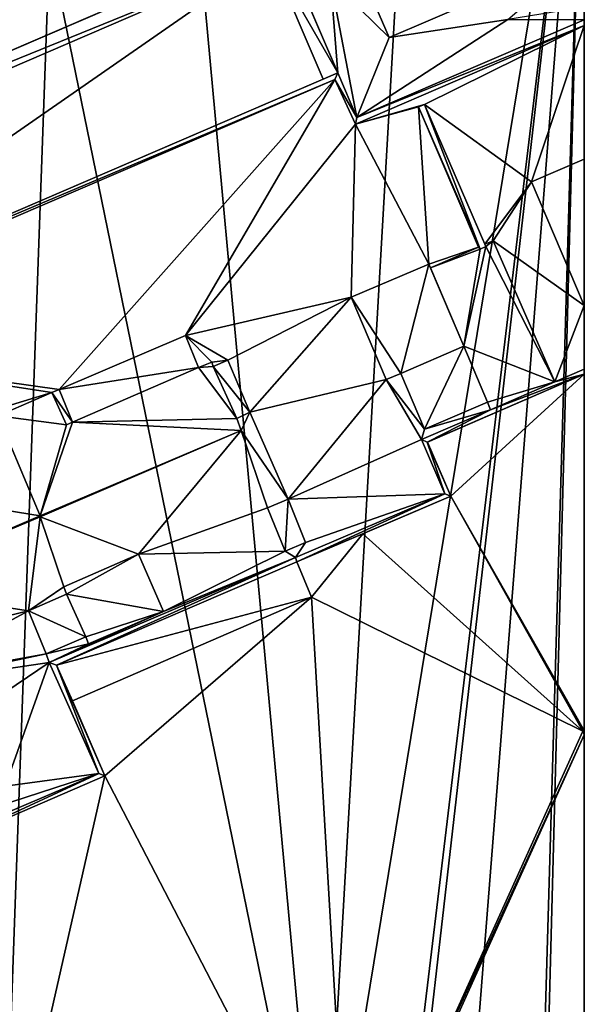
# Model space of a CAD drawing. Header units: metres. Extents: x 530758 to 531158, y 180249 to 180519.
# Tile 9 of 10: x 531134 to 531158, y 180426 to 180468. Entities that reach past the tile are written whole.
import ezdxf

# ---------------------------------------------------------------- set-up
doc = ezdxf.new("R2010")
doc.units = ezdxf.units.M
doc.header["$MEASUREMENT"] = 0
doc.layers.add('Consented', color=2, linetype='Continuous', true_color=0xffff00)

# ---------------------------------------------------------------- blocks, each defined once
blk = doc.blocks.new('1')
at = {"layer": 'Consented'}
for points in [[(531158.441, 180482.481, 51.015), (531145.849, 180477.067, 32.321), (531109.938, 180461.625, 51.015)], [(531143.062, 180475.406, 51.015), (531158.441, 180482.481, 51.015), (531109.938, 180461.625, 51.015)], [(531147.265, 180414.45, 2.506), (531150.919, 180478.123, 2.506), (531158.441, 180482.481, 2.506)], [(531158.441, 180482.481, 2.506), (531149.613, 180409.066, 2.506), (531147.265, 180414.45, 2.506)], [(531149.945, 180408.287, 2.506), (531149.613, 180409.066, 2.506), (531158.441, 180482.481, 2.506)], [(531152.188, 180403.031, 2.506), (531149.945, 180408.287, 2.506), (531158.441, 180482.481, 2.506)], [(531158.441, 180482.481, 2.506), (531155.955, 180397.16, 2.506), (531152.188, 180403.031, 2.506)], [(531158.441, 180482.481, 2.506), (531156.169, 180396.666, 2.506), (531155.955, 180397.16, 2.506)], [(531158.441, 180373.049, 2.506), (531156.169, 180396.666, 2.506), (531158.441, 180482.481, 2.506)], [(531158.441, 180437.581, 26.171), (531158.441, 180373.049, 2.506), (531158.441, 180482.481, 2.506)], [(531158.441, 180437.581, 26.171), (531158.441, 180482.481, 2.506), (531158.441, 180437.763, 26.171)], [(531158.441, 180437.763, 26.171), (531158.441, 180482.481, 2.506), (531158.441, 180452.953, 26.171)], [(531158.441, 180452.953, 26.171), (531158.441, 180482.481, 2.506), (531158.441, 180481.487, 50.815)], [(531158.441, 180452.953, 26.171), (531158.441, 180481.487, 50.815), (531158.441, 180452.954, 29.716)], [(531158.441, 180452.954, 29.716), (531158.441, 180481.487, 50.815), (531158.441, 180468.053, 58.453)], [(531158.441, 180468.053, 58.453), (531158.441, 180481.487, 50.815), (531158.441, 180479.777, 54.291)], [(531158.441, 180479.777, 54.291), (531158.441, 180468.604, 58.603), (531158.441, 180468.053, 58.453)], [(531147.265, 180414.45, 2.506), (531141.788, 180474.031, 2.506), (531150.919, 180478.123, 2.506)], [(531145.849, 180477.067, 29.716), (531128.75, 180469.719, 29.716), (531109.938, 180461.625, 29.716)], [(531109.938, 180461.625, 51.015), (531145.849, 180477.067, 32.321), (531109.938, 180461.625, 29.716)], [(531109.938, 180461.625, 29.716), (531145.849, 180477.067, 32.321), (531145.849, 180477.067, 29.716)], [(531143.062, 180475.406, 51.015), (531109.938, 180461.625, 51.015), (531110.562, 180461.328, 51.015)], [(531110.562, 180461.328, 51.015), (531143.093, 180475.336, 51.015), (531143.062, 180475.406, 51.015)], [(531110.562, 180461.328, 50.815), (531143.093, 180475.336, 50.815), (531110.562, 180461.328, 51.015)], [(531110.562, 180461.328, 51.015), (531143.093, 180475.336, 50.815), (531143.093, 180475.336, 51.015)], [(531110.562, 180461.328, 50.815), (531110.625, 180461.328, 50.815), (531143.093, 180475.336, 50.815)], [(531143.093, 180475.336, 50.815), (531110.625, 180461.328, 50.815), (531143.122, 180475.271, 50.815)], [(531110.938, 180461.219, 51.815), (531143.122, 180475.271, 51.815), (531110.625, 180461.328, 51.815)], [(531143.122, 180475.271, 50.815), (531110.625, 180461.328, 50.815), (531143.122, 180475.271, 51.815)], [(531143.122, 180475.271, 51.815), (531110.625, 180461.328, 50.815), (531110.625, 180461.328, 51.815)], [(531143.201, 180475.09, 51.815), (531143.122, 180475.271, 51.815), (531110.938, 180461.219, 51.815)], [(531110.938, 180461.219, 50.815), (531143.201, 180475.09, 50.815), (531110.938, 180461.219, 51.815)], [(531110.938, 180461.219, 51.815), (531143.201, 180475.09, 50.815), (531143.201, 180475.09, 51.815)], [(531114.25, 180458.25, 50.815), (531143.201, 180475.09, 50.815), (531110.938, 180461.219, 50.815)], [(531114.25, 180458.25, 50.815), (531144.812, 180471.406, 50.815), (531143.201, 180475.09, 50.815)], [(531147.938, 180465.797, 58.453), (531147.625, 180469.766, 58.838), (531143.938, 180475.094, 58.453)], [(531145.414, 180471.662, 55.557), (531147.938, 180465.797, 58.453), (531143.938, 180475.094, 58.453)], [(531135.64, 180471.24, 2.506), (531141.788, 180474.031, 2.506), (531147.265, 180414.45, 2.506)], [(531150.125, 180467.312, 59.223), (531147.75, 180472.781, 59.223), (531147.625, 180469.766, 58.838)], [(531150.125, 180467.312, 59.223), (531158.441, 180470.876, 59.223), (531147.75, 180472.781, 59.223)], [(531145.414, 180471.662, 50.815), (531144.812, 180471.406, 50.815), (531114.25, 180458.25, 50.815)], [(531145.414, 180471.662, 50.815), (531114.25, 180458.25, 50.815), (531145.414, 180471.662, 55.557)], [(531145.414, 180471.662, 55.557), (531114.25, 180458.25, 50.815), (531114.25, 180458.25, 55.557)], [(531145.062, 180470.781, 55.557), (531145.414, 180471.662, 55.557), (531114.25, 180458.25, 55.557)], [(531145.062, 180470.781, 55.557), (531147.938, 180465.797, 55.557), (531145.414, 180471.662, 55.557)], [(531147.938, 180465.797, 55.557), (531147.938, 180465.797, 58.453), (531145.414, 180471.662, 55.557)], [(531133.166, 180470.246, 2.506), (531135.64, 180471.24, 2.506), (531133.688, 180416.474, 2.506)], [(531133.688, 180416.474, 2.506), (531135.64, 180471.24, 2.506), (531147.265, 180414.45, 2.506)], [(531155.188, 180468.078, 58.838), (531158.441, 180470.876, 59.223), (531150.125, 180467.312, 59.223)], [(531145.062, 180470.781, 55.557), (531114.25, 180458.25, 55.557), (531114.812, 180457.75, 55.557)], [(531114.812, 180457.75, 54.687), (531145.062, 180470.781, 54.687), (531114.812, 180457.75, 55.557)], [(531114.812, 180457.75, 55.557), (531145.062, 180470.781, 54.687), (531145.062, 180470.781, 55.557)], [(531121.5, 180454.422, 54.687), (531145.062, 180470.781, 54.687), (531114.812, 180457.75, 54.687)], [(531147.312, 180465.531, 54.687), (531145.062, 180470.781, 54.687), (531121.5, 180454.422, 54.687)], [(531145.062, 180470.781, 54.687), (531147.312, 180465.531, 54.687), (531145.062, 180470.781, 55.557)], [(531145.062, 180470.781, 55.557), (531147.312, 180465.531, 54.687), (531147.312, 180465.531, 55.557)], [(531147.312, 180465.531, 55.557), (531147.938, 180465.797, 55.557), (531145.062, 180470.781, 55.557)], [(531150.125, 180467.312, 59.223), (531147.625, 180469.766, 58.838), (531148.75, 180463.891, 58.453)], [(531147.938, 180465.797, 58.453), (531148.75, 180463.891, 58.453), (531147.625, 180469.766, 58.838)], [(531158.441, 180468.604, 58.603), (531155.188, 180468.078, 58.838), (531158.441, 180468.053, 58.453)], [(531158.441, 180468.053, 58.453), (531155.188, 180468.078, 58.838), (531148.75, 180463.891, 58.453)], [(531150.125, 180467.312, 59.223), (531148.75, 180463.891, 58.453), (531155.188, 180468.078, 58.838)], [(531158.441, 180468.053, 58.771), (531148.75, 180463.891, 58.771), (531158.441, 180467.812, 58.771)], [(531158.441, 180468.053, 58.453), (531148.75, 180463.891, 58.453), (531158.441, 180468.053, 58.771)], [(531158.441, 180468.053, 58.771), (531148.75, 180463.891, 58.453), (531148.75, 180463.891, 58.771)], [(531158.441, 180452.954, 29.716), (531158.441, 180468.053, 58.453), (531158.441, 180462.126, 58.514)], [(531158.441, 180462.126, 58.514), (531158.441, 180468.053, 58.453), (531158.441, 180467.812, 58.514)], [(531158.441, 180467.812, 58.514), (531158.441, 180468.053, 58.453), (531158.441, 180468.053, 58.771)], [(531158.441, 180467.812, 58.514), (531158.441, 180468.053, 58.771), (531158.441, 180467.812, 58.771)], [(531158.441, 180467.812, 58.771), (531148.688, 180463.609, 58.771), (531158.441, 180467.812, 58.514)], [(531158.441, 180467.812, 58.514), (531148.688, 180463.609, 58.771), (531148.688, 180463.609, 58.514)], [(531158.441, 180467.812, 58.771), (531148.75, 180463.891, 58.771), (531148.688, 180463.609, 58.771)], [(531158.441, 180467.812, 58.514), (531148.688, 180463.609, 58.514), (531151.625, 180464.453, 58.514)], [(531156.188, 180461.156, 58.514), (531158.441, 180467.812, 58.514), (531151.625, 180464.453, 58.514)], [(531158.441, 180462.126, 58.514), (531158.441, 180467.812, 58.514), (531156.188, 180461.156, 58.514)], [(531121.5, 180454.422, 50.815), (531121.5, 180454.422, 54.687), (531147.938, 180465.797, 50.815)], [(531147.938, 180465.797, 50.815), (531121.5, 180454.422, 54.687), (531147.938, 180465.797, 55.557)], [(531147.938, 180465.797, 55.557), (531121.5, 180454.422, 54.687), (531121.5, 180454.422, 58.771)], [(531147.938, 180465.797, 55.557), (531121.5, 180454.422, 58.771), (531147.938, 180465.797, 58.453)], [(531147.938, 180465.797, 58.453), (531121.5, 180454.422, 58.771), (531147.938, 180465.797, 58.771)], [(531147.812, 180465.516, 58.771), (531147.938, 180465.797, 58.771), (531121.5, 180454.422, 58.771)], [(531147.938, 180465.797, 50.815), (531147.312, 180465.531, 50.815), (531121.5, 180454.422, 50.815)], [(531121.5, 180454.422, 50.815), (531147.312, 180465.531, 50.815), (531121.5, 180454.422, 54.687)], [(531121.5, 180454.422, 54.687), (531147.312, 180465.531, 50.815), (531147.312, 180465.531, 54.687)], [(531147.812, 180465.516, 58.771), (531121.5, 180454.422, 58.771), (531121.75, 180454.312, 58.771)], [(531121.75, 180454.312, 58.514), (531147.812, 180465.516, 58.514), (531121.75, 180454.312, 58.771)], [(531121.75, 180454.312, 58.771), (531147.812, 180465.516, 58.514), (531147.812, 180465.516, 58.771)], [(531136.062, 180452.297, 58.514), (531147.812, 180465.516, 58.514), (531121.75, 180454.312, 58.514)], [(531141.438, 180454.609, 58.514), (531147.812, 180465.516, 58.514), (531136.062, 180452.297, 58.514)], [(531147.812, 180465.516, 58.514), (531141.438, 180454.609, 58.514), (531148.688, 180463.609, 58.514)], [(531147.312, 180465.531, 50.815), (531147.938, 180465.797, 50.815), (531147.312, 180465.531, 54.687)], [(531147.312, 180465.531, 54.687), (531147.938, 180465.797, 50.815), (531147.938, 180465.797, 55.557)], [(531147.312, 180465.531, 54.687), (531147.938, 180465.797, 55.557), (531147.312, 180465.531, 55.557)], [(531147.812, 180465.516, 58.771), (531148.75, 180463.891, 58.771), (531147.938, 180465.797, 58.771)], [(531147.812, 180465.516, 58.514), (531148.688, 180463.609, 58.514), (531147.812, 180465.516, 58.771)], [(531147.812, 180465.516, 58.771), (531148.688, 180463.609, 58.514), (531148.688, 180463.609, 58.771)], [(531148.688, 180463.609, 58.771), (531148.75, 180463.891, 58.771), (531147.812, 180465.516, 58.771)], [(531148.75, 180463.891, 58.453), (531147.938, 180465.797, 58.453), (531148.75, 180463.891, 58.771)], [(531148.75, 180463.891, 58.771), (531147.938, 180465.797, 58.453), (531147.938, 180465.797, 58.771)], [(531151.625, 180464.453, 58.514), (531148.688, 180463.609, 58.514), (531151.375, 180464.344, 58.514)], [(531151.375, 180464.344, 58.514), (531148.688, 180463.609, 58.514), (531151.812, 180457.641, 58.514)], [(531154, 180458.281, 58.975), (531151.625, 180464.453, 58.975), (531151.375, 180464.344, 58.975)], [(531151.625, 180464.453, 58.514), (531151.375, 180464.344, 58.514), (531151.625, 180464.453, 58.975)], [(531151.625, 180464.453, 58.975), (531151.375, 180464.344, 58.514), (531151.375, 180464.344, 58.975)], [(531151.375, 180464.344, 58.514), (531151.812, 180457.641, 58.514), (531153.938, 180458.375, 58.514)], [(531154, 180458.281, 58.975), (531151.375, 180464.344, 58.975), (531153.938, 180458.375, 58.771)], [(531153.938, 180458.375, 58.514), (531153.938, 180458.375, 58.771), (531151.375, 180464.344, 58.514)], [(531151.375, 180464.344, 58.514), (531153.938, 180458.375, 58.771), (531151.375, 180464.344, 58.975)], [(531154.25, 180458.391, 58.975), (531151.625, 180464.453, 58.975), (531154, 180458.281, 58.975)], [(531154.206, 180458.492, 58.514), (531151.625, 180464.453, 58.514), (531154.206, 180458.492, 58.771)], [(531154.206, 180458.492, 58.771), (531151.625, 180464.453, 58.514), (531151.625, 180464.453, 58.975)], [(531154.206, 180458.492, 58.771), (531151.625, 180464.453, 58.975), (531154.25, 180458.391, 58.975)], [(531156.188, 180461.156, 58.514), (531151.625, 180464.453, 58.514), (531154.206, 180458.492, 58.514)], [(531148.688, 180463.609, 58.514), (531141.438, 180454.609, 58.514), (531148.5, 180456.234, 58.514)], [(531148.688, 180463.609, 58.514), (531148.5, 180456.234, 58.514), (531151.812, 180457.641, 58.514)], [(531158.441, 180455.884, 58.975), (531158.441, 180462.126, 58.975), (531156.188, 180461.156, 58.975)], [(531158.441, 180462.126, 58.514), (531156.188, 180461.156, 58.514), (531158.441, 180462.126, 58.975)], [(531158.441, 180462.126, 58.975), (531156.188, 180461.156, 58.514), (531156.188, 180461.156, 58.975)], [(531158.441, 180462.126, 58.975), (531158.441, 180455.884, 58.975), (531158.441, 180462.126, 58.514)], [(531158.441, 180462.126, 58.514), (531158.441, 180455.884, 58.975), (531158.441, 180455.884, 58.514)], [(531158.441, 180462.126, 58.514), (531158.441, 180455.884, 58.514), (531158.441, 180452.954, 29.716)], [(531154.206, 180458.492, 58.514), (531154.562, 180458.641, 58.514), (531156.188, 180461.156, 58.514)], [(531156.188, 180461.156, 58.514), (531154.562, 180458.641, 58.514), (531158.441, 180455.884, 58.514)], [(531158.441, 180455.884, 58.975), (531156.188, 180461.156, 58.975), (531158.441, 180455.884, 58.514)], [(531158.441, 180455.884, 58.514), (531156.188, 180461.156, 58.975), (531156.188, 180461.156, 58.514)], [(531153.938, 180458.375, 58.514), (531151.812, 180457.641, 58.514), (531151.879, 180457.486, 58.514)], [(531151.879, 180457.486, 58.771), (531154, 180458.281, 58.771), (531153.938, 180458.375, 58.771)], [(531153.938, 180458.375, 58.514), (531151.879, 180457.486, 58.514), (531153.938, 180458.375, 58.771)], [(531153.938, 180458.375, 58.771), (531151.879, 180457.486, 58.514), (531151.879, 180457.486, 58.771)], [(531153.312, 180454.141, 58.771), (531154, 180458.281, 58.771), (531151.879, 180457.486, 58.771)], [(531157.188, 180452.625, 58.771), (531154.25, 180458.391, 58.771), (531153.312, 180454.141, 58.771)], [(531154.25, 180458.391, 58.771), (531154, 180458.281, 58.771), (531153.312, 180454.141, 58.771)], [(531153.938, 180458.375, 58.771), (531154, 180458.281, 58.771), (531154, 180458.281, 58.975)], [(531154, 180458.281, 58.771), (531154.25, 180458.391, 58.771), (531154, 180458.281, 58.975)], [(531154, 180458.281, 58.975), (531154.25, 180458.391, 58.771), (531154.25, 180458.391, 58.975)], [(531154.562, 180458.641, 58.514), (531154.206, 180458.492, 58.514), (531154.562, 180458.641, 58.771)], [(531154.562, 180458.641, 58.771), (531154.206, 180458.492, 58.514), (531154.206, 180458.492, 58.771)], [(531154.562, 180458.641, 58.771), (531154.206, 180458.492, 58.771), (531154.25, 180458.391, 58.771)], [(531154.25, 180458.391, 58.975), (531154.25, 180458.391, 58.771), (531154.206, 180458.492, 58.771)], [(531154.562, 180458.641, 58.771), (531154.25, 180458.391, 58.771), (531157.188, 180452.625, 58.771)], [(531157.188, 180452.625, 58.514), (531154.562, 180458.641, 58.514), (531157.188, 180452.625, 58.771)], [(531157.188, 180452.625, 58.771), (531154.562, 180458.641, 58.514), (531154.562, 180458.641, 58.771)], [(531158.441, 180455.884, 58.514), (531154.562, 180458.641, 58.514), (531157.188, 180452.625, 58.514)], [(531148.5, 180456.234, 60.1), (531150.625, 180452.984, 60.1), (531151.812, 180457.641, 60.1)], [(531151.812, 180457.641, 58.514), (531148.5, 180456.234, 58.514), (531151.812, 180457.641, 60.1)], [(531151.812, 180457.641, 60.1), (531148.5, 180456.234, 58.514), (531148.5, 180456.234, 60.1)], [(531151.812, 180457.641, 60.1), (531150.625, 180452.984, 60.1), (531153.312, 180454.141, 60.1)], [(531151.879, 180457.486, 58.514), (531151.812, 180457.641, 58.514), (531151.879, 180457.486, 58.771)], [(531151.879, 180457.486, 58.771), (531151.812, 180457.641, 58.514), (531151.812, 180457.641, 60.1)], [(531151.879, 180457.486, 58.771), (531151.812, 180457.641, 60.1), (531153.312, 180454.141, 60.1)], [(531153.312, 180454.141, 60.1), (531153.312, 180454.141, 58.771), (531151.879, 180457.486, 58.771)], [(531141.438, 180454.609, 58.514), (531143.25, 180453.547, 58.514), (531148.5, 180456.234, 58.514)], [(531148.5, 180456.234, 58.514), (531143.25, 180453.547, 58.514), (531144.188, 180451.328, 58.514)], [(531144.188, 180451.328, 58.514), (531150, 180452.734, 58.514), (531148.5, 180456.234, 58.514)], [(531150, 180452.734, 60.1), (531150.625, 180452.984, 60.1), (531148.5, 180456.234, 60.1)], [(531148.5, 180456.234, 58.514), (531150, 180452.734, 58.514), (531148.5, 180456.234, 60.1)], [(531148.5, 180456.234, 60.1), (531150, 180452.734, 58.514), (531150, 180452.734, 60.1)], [(531158.441, 180455.884, 58.514), (531157.188, 180452.625, 58.514), (531158.441, 180453.169, 58.514)], [(531158.441, 180452.954, 29.716), (531158.441, 180455.884, 58.514), (531158.441, 180453.169, 58.514)], [(531136.062, 180452.297, 58.975), (531142, 180453.234, 58.975), (531141.438, 180454.609, 58.975)], [(531141.438, 180454.609, 58.514), (531136.062, 180452.297, 58.514), (531141.438, 180454.609, 58.975)], [(531141.438, 180454.609, 58.975), (531136.062, 180452.297, 58.514), (531136.062, 180452.297, 58.975)], [(531142, 180453.234, 58.514), (531141.438, 180454.609, 58.514), (531142, 180453.234, 58.975)], [(531142, 180453.234, 58.975), (531141.438, 180454.609, 58.514), (531141.438, 180454.609, 58.975)], [(531142, 180453.234, 58.514), (531142.562, 180453.469, 58.514), (531141.438, 180454.609, 58.514)], [(531141.438, 180454.609, 58.514), (531142.562, 180453.469, 58.514), (531143.25, 180453.547, 58.514)], [(531136.062, 180452.297, 58.514), (531121.75, 180454.312, 58.514), (531135.75, 180452.172, 58.514)], [(531135.75, 180452.172, 58.514), (531121.75, 180454.312, 58.514), (531133.312, 180451.438, 58.514)], [(531153.312, 180454.141, 60.1), (531150.625, 180452.984, 60.1), (531151.625, 180450.609, 60.1)], [(531153.312, 180454.141, 60.1), (531151.625, 180450.609, 60.1), (531154.312, 180451.766, 60.1)], [(531154.312, 180451.766, 58.771), (531153.312, 180454.141, 58.771), (531154.312, 180451.766, 60.1)], [(531154.312, 180451.766, 60.1), (531153.312, 180454.141, 58.771), (531153.312, 180454.141, 60.1)], [(531157.188, 180452.625, 58.771), (531153.312, 180454.141, 58.771), (531154.312, 180451.766, 58.771)], [(531136.625, 180450.906, 58.975), (531142, 180453.234, 58.975), (531136.062, 180452.297, 58.975)], [(531143.625, 180451.062, 58.975), (531142, 180453.234, 58.975), (531136.625, 180450.906, 58.975)], [(531142.625, 180453.281, 58.975), (531142.562, 180453.469, 58.975), (531142, 180453.234, 58.975)], [(531142.562, 180453.469, 58.514), (531142, 180453.234, 58.514), (531142.562, 180453.469, 58.975)], [(531142.562, 180453.469, 58.975), (531142, 180453.234, 58.514), (531142, 180453.234, 58.975)], [(531143.625, 180451.062, 58.975), (531142.625, 180453.281, 58.975), (531142, 180453.234, 58.975)], [(531142.562, 180453.469, 58.514), (531142.625, 180453.281, 58.514), (531143.25, 180453.547, 58.514)], [(531142.625, 180453.281, 58.514), (531142.562, 180453.469, 58.514), (531142.625, 180453.281, 58.975)], [(531142.625, 180453.281, 58.975), (531142.562, 180453.469, 58.514), (531142.562, 180453.469, 58.975)], [(531144.188, 180451.328, 58.975), (531143.25, 180453.547, 58.975), (531142.625, 180453.281, 58.975)], [(531143.25, 180453.547, 58.514), (531142.625, 180453.281, 58.514), (531143.25, 180453.547, 58.975)], [(531143.25, 180453.547, 58.975), (531142.625, 180453.281, 58.514), (531142.625, 180453.281, 58.975)], [(531144.188, 180451.328, 58.975), (531142.625, 180453.281, 58.975), (531143.625, 180451.062, 58.975)], [(531144.188, 180451.328, 58.514), (531143.25, 180453.547, 58.514), (531144.188, 180451.328, 58.975)], [(531144.188, 180451.328, 58.975), (531143.25, 180453.547, 58.514), (531143.25, 180453.547, 58.975)], [(531150, 180452.734, 58.514), (531150.625, 180452.984, 58.514), (531150, 180452.734, 60.1)], [(531150, 180452.734, 60.1), (531150.625, 180452.984, 58.514), (531150.625, 180452.984, 60.1)], [(531150, 180452.734, 58.514), (531151.625, 180450.609, 58.514), (531150.625, 180452.984, 58.514)], [(531150.625, 180452.984, 58.514), (531151.625, 180450.609, 58.514), (531150.625, 180452.984, 60.1)], [(531150.625, 180452.984, 60.1), (531151.625, 180450.609, 58.514), (531151.625, 180450.609, 60.1)], [(531158.441, 180452.954, 58.771), (531151.75, 180450.062, 58.771), (531158.441, 180452.954, 29.716)], [(531158.441, 180452.954, 29.716), (531151.75, 180450.062, 58.771), (531151.75, 180450.062, 29.716)], [(531158.441, 180452.954, 58.771), (531154.438, 180451.438, 58.771), (531151.75, 180450.062, 58.771)], [(531158.441, 180452.954, 29.716), (531151.75, 180450.062, 29.716), (531158.441, 180452.953, 29.716)], [(531158.441, 180452.953, 29.716), (531151.75, 180450.062, 29.716), (531151.753, 180450.056, 29.716)], [(531158.441, 180452.953, 29.716), (531151.753, 180450.056, 29.716), (531158.441, 180452.953, 26.171)], [(531158.441, 180452.953, 26.171), (531151.753, 180450.056, 29.716), (531151.753, 180450.056, 26.171)], [(531152.75, 180447.75, 26.171), (531158.441, 180452.953, 26.171), (531151.753, 180450.056, 26.171)], [(531152.75, 180447.75, 26.171), (531158.441, 180437.763, 26.171), (531158.441, 180452.953, 26.171)], [(531158.441, 180452.954, 58.771), (531157.188, 180452.625, 58.771), (531154.438, 180451.438, 58.771)], [(531158.441, 180453.169, 58.514), (531157.188, 180452.625, 58.514), (531158.441, 180453.169, 58.771)], [(531158.441, 180453.169, 58.771), (531157.188, 180452.625, 58.514), (531157.188, 180452.625, 58.771)], [(531158.441, 180453.169, 58.771), (531157.188, 180452.625, 58.771), (531158.441, 180452.954, 58.771)], [(531158.441, 180452.954, 29.716), (531158.441, 180453.169, 58.514), (531158.441, 180452.954, 58.771)], [(531158.441, 180452.954, 58.771), (531158.441, 180453.169, 58.514), (531158.441, 180453.169, 58.771)], [(531158.441, 180452.954, 29.716), (531158.441, 180452.953, 29.716), (531158.441, 180452.953, 26.171)], [(531144.188, 180451.328, 58.514), (531145.812, 180447.625, 58.514), (531150, 180452.734, 58.514)], [(531145.812, 180447.625, 58.514), (531151.5, 180450.172, 58.514), (531150, 180452.734, 58.514)], [(531150, 180452.734, 58.514), (531151.5, 180450.172, 58.514), (531151.625, 180450.609, 58.514)], [(531154.312, 180451.766, 58.771), (531154.438, 180451.438, 58.771), (531157.188, 180452.625, 58.771)], [(531135.75, 180452.172, 58.514), (531133.312, 180451.438, 58.514), (531133.438, 180451.172, 58.514)], [(531135.75, 180452.172, 58.975), (531133.438, 180451.172, 58.975), (531136.375, 180450.797, 58.975)], [(531135.75, 180452.172, 58.514), (531133.438, 180451.172, 58.514), (531135.75, 180452.172, 58.975)], [(531135.75, 180452.172, 58.975), (531133.438, 180451.172, 58.514), (531133.438, 180451.172, 58.975)], [(531135.75, 180452.172, 58.514), (531136.625, 180450.906, 58.514), (531136.062, 180452.297, 58.514)], [(531136.375, 180450.797, 58.514), (531135.75, 180452.172, 58.514), (531136.375, 180450.797, 58.975)], [(531136.375, 180450.797, 58.975), (531135.75, 180452.172, 58.514), (531135.75, 180452.172, 58.975)], [(531136.375, 180450.797, 58.514), (531136.625, 180450.906, 58.514), (531135.75, 180452.172, 58.514)], [(531136.062, 180452.297, 58.514), (531136.625, 180450.906, 58.514), (531136.062, 180452.297, 58.975)], [(531136.062, 180452.297, 58.975), (531136.625, 180450.906, 58.514), (531136.625, 180450.906, 58.975)], [(531154.312, 180451.766, 58.514), (531154.312, 180451.766, 58.771), (531151.625, 180450.609, 58.514)], [(531151.625, 180450.609, 58.514), (531154.312, 180451.766, 58.771), (531151.625, 180450.609, 60.1)], [(531151.625, 180450.609, 60.1), (531154.312, 180451.766, 58.771), (531154.312, 180451.766, 60.1)], [(531151.625, 180450.609, 58.514), (531154.438, 180451.438, 58.514), (531154.312, 180451.766, 58.514)], [(531154.312, 180451.766, 58.514), (531154.438, 180451.438, 58.514), (531154.312, 180451.766, 58.771)], [(531154.312, 180451.766, 58.771), (531154.438, 180451.438, 58.514), (531154.438, 180451.438, 58.771)], [(531133.438, 180451.172, 58.975), (531126.188, 180448.375, 58.975), (531135.25, 180446.922, 58.975)], [(531136.375, 180450.797, 58.975), (531133.438, 180451.172, 58.975), (531135.25, 180446.922, 58.975)], [(531143.625, 180451.062, 58.514), (531144.188, 180451.328, 58.514), (531143.625, 180451.062, 58.975)], [(531143.625, 180451.062, 58.975), (531144.188, 180451.328, 58.514), (531144.188, 180451.328, 58.975)], [(531144.188, 180451.328, 58.514), (531143.625, 180451.062, 58.514), (531143.812, 180450.547, 58.514)], [(531143.812, 180450.547, 58.514), (531145.812, 180447.625, 58.514), (531144.188, 180451.328, 58.514)], [(531151.75, 180450.062, 58.771), (531154.438, 180451.438, 58.771), (531151.5, 180450.172, 58.771)], [(531154.438, 180451.438, 58.514), (531151.5, 180450.172, 58.514), (531154.438, 180451.438, 58.771)], [(531154.438, 180451.438, 58.771), (531151.5, 180450.172, 58.514), (531151.5, 180450.172, 58.771)], [(531151.5, 180450.172, 58.514), (531154.438, 180451.438, 58.514), (531151.625, 180450.609, 58.514)], [(531136.375, 180450.797, 58.975), (531135.25, 180446.922, 58.975), (531136.625, 180450.906, 58.975)], [(531136.625, 180450.906, 58.975), (531135.25, 180446.922, 58.975), (531143.812, 180450.547, 58.975)], [(531136.625, 180450.906, 58.514), (531136.375, 180450.797, 58.514), (531136.625, 180450.906, 58.975)], [(531136.625, 180450.906, 58.975), (531136.375, 180450.797, 58.514), (531136.375, 180450.797, 58.975)], [(531136.625, 180450.906, 58.975), (531143.812, 180450.547, 58.975), (531143.625, 180451.062, 58.975)], [(531143.812, 180450.547, 58.514), (531143.625, 180451.062, 58.514), (531143.812, 180450.547, 58.975)], [(531143.812, 180450.547, 58.975), (531143.625, 180451.062, 58.514), (531143.625, 180451.062, 58.975)], [(531135.25, 180446.922, 58.975), (531135.25, 180446.875, 58.975), (531143.812, 180450.547, 58.975)], [(531135.25, 180446.875, 58.514), (531143.812, 180450.547, 58.514), (531135.25, 180446.875, 58.975)], [(531135.25, 180446.875, 58.975), (531143.812, 180450.547, 58.514), (531143.812, 180450.547, 58.975)], [(531143.812, 180450.547, 58.514), (531135.25, 180446.875, 58.514), (531139.438, 180445.281, 58.514)], [(531139.438, 180445.281, 58.514), (531144.938, 180447.25, 58.514), (531143.812, 180450.547, 58.514)], [(531143.812, 180450.547, 58.514), (531144.938, 180447.25, 58.514), (531145.812, 180447.625, 58.514)], [(531145.812, 180447.625, 58.514), (531152.5, 180447.859, 58.514), (531151.5, 180450.172, 58.514)], [(531151.75, 180450.062, 58.771), (531151.5, 180450.172, 58.771), (531152.5, 180447.859, 58.771)], [(531151.5, 180450.172, 58.514), (531152.5, 180447.859, 58.514), (531151.5, 180450.172, 58.771)], [(531151.5, 180450.172, 58.771), (531152.5, 180447.859, 58.514), (531152.5, 180447.859, 58.771)], [(531152.5, 180447.859, 58.771), (531152.75, 180447.75, 58.771), (531151.75, 180450.062, 58.771)], [(531152.75, 180447.75, 58.771), (531151.753, 180450.056, 29.716), (531151.75, 180450.062, 58.771)], [(531151.75, 180450.062, 58.771), (531151.753, 180450.056, 29.716), (531151.75, 180450.062, 29.716)], [(531152.75, 180447.75, 26.171), (531151.753, 180450.056, 26.171), (531152.75, 180447.75, 29.716)], [(531152.75, 180447.75, 29.716), (531151.753, 180450.056, 26.171), (531151.753, 180450.056, 29.716)], [(531152.75, 180447.75, 29.716), (531151.753, 180450.056, 29.716), (531152.75, 180447.75, 58.771)], [(531126.188, 180448.375, 58.975), (531128.125, 180443.875, 58.975), (531135.25, 180446.922, 58.975)], [(531146.562, 180445.781, 58.514), (531152.5, 180447.859, 58.514), (531145.812, 180447.625, 58.514)], [(531146.125, 180445.141, 58.771), (531146.188, 180444.953, 58.771), (531152.5, 180447.859, 58.771)], [(531152.5, 180447.859, 58.514), (531146.125, 180445.141, 58.514), (531152.5, 180447.859, 58.771)], [(531152.5, 180447.859, 58.771), (531146.125, 180445.141, 58.514), (531146.125, 180445.141, 58.771)], [(531152.5, 180447.859, 58.514), (531146.562, 180445.781, 58.514), (531146.125, 180445.141, 58.514)], [(531152.5, 180447.859, 58.771), (531146.188, 180444.953, 58.771), (531152.75, 180447.75, 58.771)], [(531145.688, 180445.406, 58.771), (531145.812, 180447.625, 58.771), (531144.938, 180447.25, 58.771)], [(531145.812, 180447.625, 58.514), (531144.938, 180447.25, 58.514), (531145.812, 180447.625, 58.771)], [(531145.812, 180447.625, 58.771), (531144.938, 180447.25, 58.514), (531144.938, 180447.25, 58.771)], [(531146.562, 180445.781, 58.771), (531145.812, 180447.625, 58.771), (531145.688, 180445.406, 58.771)], [(531146.562, 180445.781, 58.514), (531145.812, 180447.625, 58.514), (531146.562, 180445.781, 58.771)], [(531146.562, 180445.781, 58.771), (531145.812, 180447.625, 58.514), (531145.812, 180447.625, 58.771)], [(531146.188, 180444.953, 58.771), (531148.996, 180446.15, 29.716), (531152.75, 180447.75, 58.771)], [(531152.75, 180447.75, 58.771), (531148.996, 180446.15, 29.716), (531152.75, 180447.75, 29.716)], [(531152.75, 180447.75, 29.716), (531148.996, 180446.15, 29.716), (531149, 180446.141, 29.716)], [(531149, 180446.141, 26.171), (531152.75, 180447.75, 26.171), (531149, 180446.141, 29.716)], [(531149, 180446.141, 29.716), (531152.75, 180447.75, 26.171), (531152.75, 180447.75, 29.716)], [(531152.75, 180447.75, 26.171), (531149, 180446.141, 26.171), (531158.375, 180437.734, 26.171)], [(531158.375, 180437.734, 26.171), (531158.441, 180437.763, 26.171), (531152.75, 180447.75, 26.171)], [(531139.438, 180445.281, 58.514), (531145.688, 180445.406, 58.514), (531144.938, 180447.25, 58.514)], [(531144.938, 180447.25, 58.514), (531145.688, 180445.406, 58.514), (531144.938, 180447.25, 58.771)], [(531144.938, 180447.25, 58.771), (531145.688, 180445.406, 58.514), (531145.688, 180445.406, 58.771)], [(531128.125, 180443.875, 58.514), (531135.25, 180446.922, 58.514), (531128.125, 180443.875, 58.975)], [(531128.125, 180443.875, 58.975), (531135.25, 180446.922, 58.514), (531135.25, 180446.922, 58.975)], [(531135.25, 180446.922, 58.514), (531128.125, 180443.875, 58.514), (531135.25, 180446.875, 58.514)], [(531135.25, 180446.875, 58.514), (531128.125, 180443.875, 58.514), (531134.75, 180442.859, 58.514)], [(531136.25, 180443.891, 58.514), (531135.25, 180446.875, 58.514), (531134.75, 180442.859, 58.514)], [(531135.25, 180446.922, 58.514), (531135.25, 180446.875, 58.514), (531135.25, 180446.922, 58.975)], [(531135.25, 180446.922, 58.975), (531135.25, 180446.875, 58.514), (531135.25, 180446.875, 58.975)], [(531139.438, 180445.281, 58.514), (531135.25, 180446.875, 58.514), (531136.25, 180443.891, 58.514)], [(531146.188, 180444.953, 26.171), (531148.996, 180446.15, 26.171), (531146.188, 180444.953, 29.716)], [(531146.188, 180444.953, 29.716), (531148.996, 180446.15, 26.171), (531148.996, 180446.15, 29.716)], [(531146.188, 180444.953, 29.716), (531148.996, 180446.15, 29.716), (531146.188, 180444.953, 58.771)], [(531146.812, 180443.453, 26.171), (531148.996, 180446.15, 26.171), (531146.188, 180444.953, 26.171)], [(531149, 180446.141, 26.171), (531148.996, 180446.15, 26.171), (531146.812, 180443.453, 26.171)], [(531158.375, 180437.734, 26.171), (531149, 180446.141, 26.171), (531146.812, 180443.453, 26.171)], [(531148.996, 180446.15, 26.171), (531149, 180446.141, 26.171), (531148.996, 180446.15, 29.716)], [(531148.996, 180446.15, 29.716), (531149, 180446.141, 26.171), (531149, 180446.141, 29.716)], [(531145.688, 180445.406, 58.514), (531146.562, 180445.781, 58.514), (531145.688, 180445.406, 58.771)], [(531145.688, 180445.406, 58.771), (531146.562, 180445.781, 58.514), (531146.562, 180445.781, 58.771)], [(531146.125, 180445.141, 58.514), (531146.562, 180445.781, 58.514), (531145.688, 180445.406, 58.514)], [(531139.438, 180445.281, 58.771), (531136.25, 180443.891, 58.771), (531136.375, 180443.578, 58.771)], [(531139.438, 180445.281, 58.514), (531136.25, 180443.891, 58.514), (531139.438, 180445.281, 58.771)], [(531139.438, 180445.281, 58.771), (531136.25, 180443.891, 58.514), (531136.25, 180443.891, 58.771)], [(531136.375, 180443.578, 58.771), (531140.5, 180442.844, 58.771), (531139.438, 180445.281, 58.771)], [(531140.5, 180442.844, 58.514), (531145.688, 180445.406, 58.514), (531139.438, 180445.281, 58.514)], [(531140.5, 180442.844, 58.514), (531139.438, 180445.281, 58.514), (531140.5, 180442.844, 58.771)], [(531140.5, 180442.844, 58.771), (531139.438, 180445.281, 58.514), (531139.438, 180445.281, 58.771)], [(531146.125, 180445.141, 58.514), (531145.688, 180445.406, 58.514), (531140.5, 180442.844, 58.514)], [(531135.938, 180440.547, 58.771), (531146.125, 180445.141, 58.771), (531135.625, 180440.656, 58.771)], [(531146.125, 180445.141, 58.514), (531135.625, 180440.656, 58.514), (531146.125, 180445.141, 58.771)], [(531146.125, 180445.141, 58.771), (531135.625, 180440.656, 58.514), (531135.625, 180440.656, 58.771)], [(531146.125, 180445.141, 58.514), (531140.5, 180442.844, 58.514), (531135.625, 180440.656, 58.514)], [(531146.188, 180444.953, 58.771), (531146.125, 180445.141, 58.771), (531135.938, 180440.547, 58.771)], [(531135.938, 180440.547, 29.716), (531146.188, 180444.953, 29.716), (531135.938, 180440.547, 58.771)], [(531135.938, 180440.547, 58.771), (531146.188, 180444.953, 29.716), (531146.188, 180444.953, 58.771)], [(531135.938, 180440.547, 29.716), (531146.812, 180443.453, 29.716), (531146.188, 180444.953, 29.716)], [(531146.812, 180443.453, 26.171), (531146.188, 180444.953, 26.171), (531146.812, 180443.453, 29.716)], [(531146.812, 180443.453, 29.716), (531146.188, 180444.953, 26.171), (531146.188, 180444.953, 29.716)], [(531128.625, 180441.391, 58.514), (531134.75, 180442.859, 58.514), (531128.125, 180443.875, 58.514)], [(531136.25, 180443.891, 58.514), (531134.75, 180442.859, 58.514), (531136.375, 180443.578, 58.514)], [(531134.75, 180442.859, 58.771), (531137.188, 180441.75, 58.771), (531136.375, 180443.578, 58.771)], [(531136.375, 180443.578, 58.514), (531134.75, 180442.859, 58.514), (531136.375, 180443.578, 58.771)], [(531136.375, 180443.578, 58.771), (531134.75, 180442.859, 58.514), (531134.75, 180442.859, 58.771)], [(531136.25, 180443.891, 58.514), (531136.375, 180443.578, 58.514), (531136.25, 180443.891, 58.771)], [(531136.25, 180443.891, 58.771), (531136.375, 180443.578, 58.514), (531136.375, 180443.578, 58.771)], [(531136.375, 180443.578, 58.771), (531137.188, 180441.75, 58.771), (531140.5, 180442.844, 58.771)], [(531135.938, 180440.547, 29.716), (531136.625, 180439.031, 29.716), (531146.812, 180443.453, 29.716)], [(531136.625, 180439.031, 26.171), (531146.812, 180443.453, 26.171), (531136.625, 180439.031, 29.716)], [(531136.625, 180439.031, 29.716), (531146.812, 180443.453, 26.171), (531146.812, 180443.453, 29.716)], [(531146.812, 180443.453, 26.171), (531136.625, 180439.031, 26.171), (531138, 180435.828, 26.171)], [(531148.438, 180415.719, 26.171), (531146.812, 180443.453, 26.171), (531138, 180435.828, 26.171)], [(531158.375, 180437.734, 26.171), (531146.812, 180443.453, 26.171), (531148.438, 180415.719, 26.171)], [(531129.25, 180439.891, 58.514), (531134.75, 180442.859, 58.514), (531128.625, 180441.391, 58.514)], [(531129.25, 180439.891, 58.514), (531135.5, 180441.031, 58.514), (531134.75, 180442.859, 58.514)], [(531135.5, 180441.031, 58.771), (531137.188, 180441.75, 58.771), (531134.75, 180442.859, 58.771)], [(531134.75, 180442.859, 58.514), (531135.5, 180441.031, 58.514), (531134.75, 180442.859, 58.771)], [(531134.75, 180442.859, 58.771), (531135.5, 180441.031, 58.514), (531135.5, 180441.031, 58.771)], [(531135.625, 180440.656, 58.514), (531140.5, 180442.844, 58.514), (531137.312, 180441.453, 58.514)], [(531137.188, 180441.75, 58.771), (531137.312, 180441.453, 58.771), (531140.5, 180442.844, 58.771)], [(531137.312, 180441.453, 58.514), (531140.5, 180442.844, 58.514), (531137.312, 180441.453, 58.771)], [(531137.312, 180441.453, 58.771), (531140.5, 180442.844, 58.514), (531140.5, 180442.844, 58.771)], [(531135.5, 180441.031, 58.514), (531137.188, 180441.75, 58.514), (531135.5, 180441.031, 58.771)], [(531135.5, 180441.031, 58.771), (531137.188, 180441.75, 58.514), (531137.188, 180441.75, 58.771)], [(531135.5, 180441.031, 58.514), (531137.312, 180441.453, 58.514), (531137.188, 180441.75, 58.514)], [(531137.188, 180441.75, 58.514), (531137.312, 180441.453, 58.514), (531137.188, 180441.75, 58.771)], [(531137.188, 180441.75, 58.771), (531137.312, 180441.453, 58.514), (531137.312, 180441.453, 58.771)], [(531135.625, 180440.656, 58.514), (531137.312, 180441.453, 58.514), (531135.5, 180441.031, 58.514)], [(531129.312, 180439.719, 58.514), (531135.5, 180441.031, 58.514), (531129.25, 180439.891, 58.514)], [(531129.312, 180439.719, 58.514), (531135.625, 180440.656, 58.514), (531135.5, 180441.031, 58.514)], [(531130.438, 180437.156, 58.514), (531135.625, 180440.656, 58.514), (531129.312, 180439.719, 58.514)], [(531133.75, 180435.391, 58.514), (531135.625, 180440.656, 58.514), (531130.438, 180437.156, 58.514)], [(531133.75, 180435.391, 58.514), (531137.75, 180435.938, 58.514), (531135.625, 180440.656, 58.514)], [(531135.938, 180440.547, 58.771), (531135.625, 180440.656, 58.771), (531137.75, 180435.938, 58.771)], [(531135.625, 180440.656, 58.514), (531137.75, 180435.938, 58.514), (531135.625, 180440.656, 58.771)], [(531135.625, 180440.656, 58.771), (531137.75, 180435.938, 58.514), (531137.75, 180435.938, 58.771)], [(531138, 180435.828, 29.716), (531135.938, 180440.547, 29.716), (531138, 180435.828, 58.771)], [(531138, 180435.828, 58.771), (531135.938, 180440.547, 29.716), (531135.938, 180440.547, 58.771)], [(531137.75, 180435.938, 58.771), (531138, 180435.828, 58.771), (531135.938, 180440.547, 58.771)], [(531138, 180435.828, 29.716), (531136.625, 180439.031, 29.716), (531135.938, 180440.547, 29.716)], [(531138, 180435.828, 26.171), (531136.625, 180439.031, 26.171), (531138, 180435.828, 29.716)], [(531138, 180435.828, 29.716), (531136.625, 180439.031, 26.171), (531136.625, 180439.031, 29.716)], [(531158.375, 180437.734, 26.171), (531148.438, 180415.719, 26.171), (531158.441, 180437.581, 26.171)], [(531158.441, 180437.581, 28.4), (531158.441, 180437.763, 28.4), (531158.375, 180437.734, 28.4)], [(531158.441, 180437.763, 26.171), (531158.375, 180437.734, 26.171), (531158.441, 180437.763, 28.4)], [(531158.441, 180437.763, 28.4), (531158.375, 180437.734, 26.171), (531158.375, 180437.734, 28.4)], [(531158.441, 180437.581, 26.171), (531158.441, 180437.581, 28.4), (531158.375, 180437.734, 26.171)], [(531158.375, 180437.734, 26.171), (531158.441, 180437.581, 28.4), (531158.375, 180437.734, 28.4)], [(531158.441, 180437.763, 28.4), (531158.441, 180437.581, 28.4), (531158.441, 180437.763, 26.171)], [(531158.441, 180437.763, 26.171), (531158.441, 180437.581, 28.4), (531158.441, 180437.581, 26.171)], [(531158.441, 180437.581, 26.171), (531148.438, 180415.719, 26.171), (531148.5, 180415.547, 26.171)], [(531158.441, 180437.581, 26.171), (531148.5, 180415.547, 26.171), (531158.441, 180397.607, 26.171)], [(531158.441, 180397.607, 26.171), (531158.441, 180373.049, 2.506), (531158.441, 180437.581, 26.171)], [(531130.938, 180433.031, 58.771), (531130.875, 180432.75, 58.771), (531137.75, 180435.938, 58.771)], [(531137.75, 180435.938, 58.771), (531130.875, 180432.75, 58.771), (531138, 180435.828, 58.771)], [(531138, 180435.828, 26.171), (531138, 180435.828, 29.716), (531130.875, 180432.75, 26.171)], [(531130.875, 180432.75, 26.171), (531138, 180435.828, 29.716), (531130.875, 180432.75, 58.771)], [(531130.875, 180432.75, 58.771), (531138, 180435.828, 29.716), (531138, 180435.828, 58.771)], [(531131.812, 180408.578, 26.171), (531138, 180435.828, 26.171), (531130.875, 180432.75, 26.171)], [(531137.75, 180435.938, 58.514), (531130.938, 180433.031, 58.514), (531137.75, 180435.938, 58.771)], [(531137.75, 180435.938, 58.771), (531130.938, 180433.031, 58.514), (531130.938, 180433.031, 58.771)], [(531134, 180434.703, 58.514), (531130.938, 180433.031, 58.514), (531137.75, 180435.938, 58.514)], [(531148.438, 180415.719, 26.171), (531138, 180435.828, 26.171), (531131.812, 180408.578, 26.171)], [(531134, 180434.703, 58.514), (531137.75, 180435.938, 58.514), (531133.75, 180435.391, 58.514)]]:
    blk.add_3dface(points, dxfattribs=at)

msp = doc.modelspace()

# ---------------------------------------------------------------- block references
at = {"layer": 'Consented'}
msp.add_blockref('1', (0, 0), dxfattribs=at)

doc.saveas('drawing.dxf')
